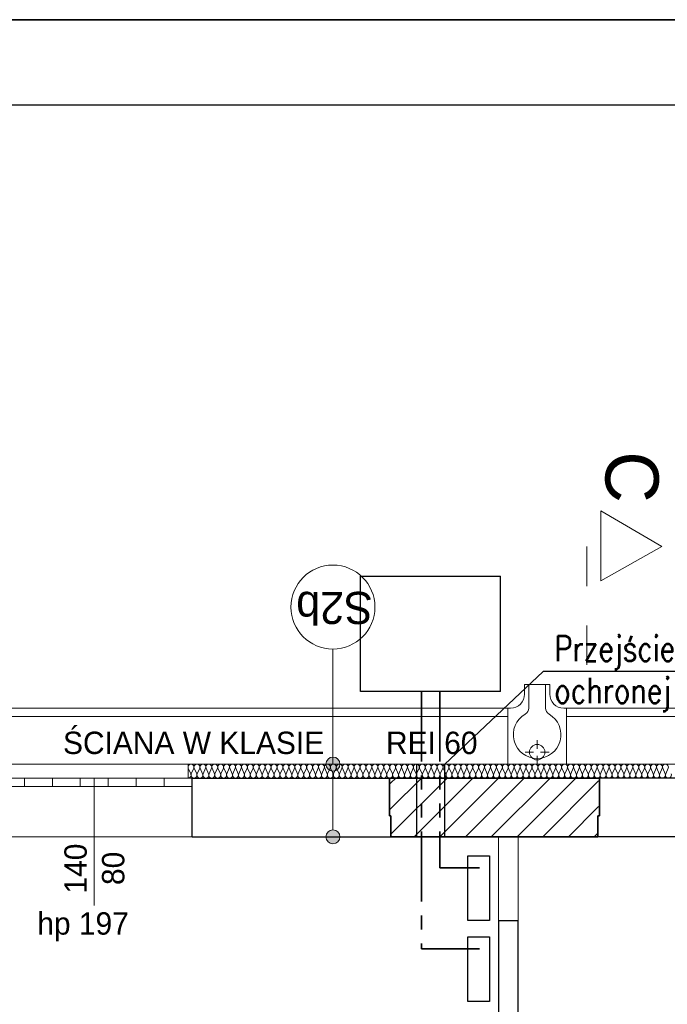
# Model space of a CAD drawing. Extents: x -515158 to -464725, y 20769 to 114053.
# Tile 14 of 69: x -506242 to -501613, y 43430 to 50469. Entities that reach past the tile are written whole.
import ezdxf

# ---------------------------------------------------------------- set-up
doc = ezdxf.new("R2010")
doc.units = 0
doc.header["$MEASUREMENT"] = 0
doc.linetypes.add('Dashed', pattern=[564.444447, 282.222223, -282.222223])
doc.linetypes.add('PHANTOM2', pattern=[1.25, 0.625, -0.125, 0.125, -0.125, 0.125, -0.125])
for name, color, linetype, lineweight in [('#CIEPŁO', 252, 'Continuous', 30), ('#podkład', 252, 'Continuous', 9), ('Arch ocieplenie_Nr_Pióra__44', 252, 'Continuous', 9), ('Arch okna_Nr_Pióra__9', 252, 'Continuous', 9), ('Arch opisy_Nr_Pióra__1', 252, 'Continuous', 25), ('Arch opisy_Nr_Pióra__21', 252, 'Continuous', 9), ('Arch teren_Nr_Pióra__5', 252, 'Continuous', 13), ('Arch teren_Nr_Pióra__9', 252, 'Continuous', 9), ('Arch wykończenie_Nr_Pióra__3', 252, 'Continuous', 18), ('Arch zmurowania_Nr_Pióra__21', 252, 'Continuous', 9), ('Arch zmurowania_Nr_Pióra__27', 252, 'Continuous', 35), ('INWENT DACH_Nr_Pióra__21', 252, 'Continuous', 9), ('INWENT OPISY_Nr_Pióra__21', 252, 'Continuous', 9), ('INWENT OPISY_Nr_Pióra__41', 252, 'Continuous', 15), ('INWENT WYMIARY_Nr_Pióra__21', 252, 'Continuous', 9), ('INWENT. OKNA_Nr_Pióra__21', 252, 'Continuous', 9), ('INWENT. OKNA_Nr_Pióra__5', 252, 'Continuous', 13), ('INWENT.ŚCIANY_Nr_Pióra__1', 252, 'Continuous', 25), ('INWENT.ŚCIANY_Nr_Pióra__21', 252, 'Continuous', 9)]:
    doc.layers.add(name, color=color, linetype=linetype, lineweight=lineweight)
doc.layers.add('#opisy', color=7, linetype='Continuous')
doc.layers.add('_TABELA', color=7, linetype='Continuous')
doc.styles.add('GENERATED_STYLE_1', font='txt')
doc.styles.add('GENERATED_STYLE_7', font='txt')
doc.styles.get("Standard").update_dxf_attribs({"font": 'txt', "bigfont": 'BIGFONT.SHX'})
pattern_1 = [(45, (0, 0), (-91.923878, 91.923878), [])]

# ---------------------------------------------------------------- blocks, each defined once
blk = doc.blocks.new('pompa c.')
at = {"lineweight": 30}
for p, q in [((-503805, 46490.6), (-502805, 46490.6)), ((-503805, 45665.6), (-503805, 46490.6)), ((-502805, 45665.6), (-503805, 45665.6))]:
    blk.add_line(p, q, dxfattribs=at)
blk.add_lwpolyline([(-502805, 45665.6), (-502805, 46490.6)], dxfattribs=at)
blk = doc.blocks.new('parter')
at = {"layer": 'Arch opisy_Nr_Pióra__21', "linetype": 'Continuous'}
for points in [[(-503952.7, 45147.6), (-503956.5, 45166.8), (-503967.4, 45183), (-503983.6, 45193.8), (-504002.7, 45197.6), (-504021.8, 45193.8), (-504038.1, 45183), (-504048.9, 45166.8), (-504052.7, 45147.6), (-504048.9, 45128.5), (-504038.1, 45112.3), (-504021.8, 45101.4), (-504002.7, 45097.6), (-503983.6, 45101.4), (-503967.4, 45112.3), (-503956.5, 45128.5)], [(-503952.7, 44627.6), (-503956.5, 44646.8), (-503967.4, 44663), (-503983.6, 44673.8), (-504002.7, 44677.6), (-504021.8, 44673.8), (-504038.1, 44663), (-504048.9, 44646.8), (-504052.7, 44627.6), (-504048.9, 44608.5), (-504038.1, 44592.3), (-504021.8, 44581.4), (-504002.7, 44577.6), (-503983.6, 44581.4), (-503967.4, 44592.3), (-503956.5, 44608.5)]]:
    blk.add_hatch(color=252, dxfattribs=at).paths.add_polyline_path(points, flags=0)
at = {"layer": 'Arch zmurowania_Nr_Pióra__21', "linetype": 'Continuous'}
h = blk.add_hatch(dxfattribs=at)
h.set_pattern_fill('Common_Brick', color=252, style=0, pattern_type=2)
h.set_pattern_definition(pattern_1)
h.paths.add_polyline_path([(-503598.3, 44777.6), (-503588.3, 44777.6), (-503588.3, 45047.6), (-503598.3, 45047.6)], flags=0)
h = blk.add_hatch(dxfattribs=at)
h.set_pattern_fill('Common_Brick', color=252, style=0, pattern_type=2)
h.set_pattern_definition(pattern_1)
h.paths.add_polyline_path([(-503588.3, 44627.6), (-502108.3, 44627.6), (-502108.3, 45047.6), (-503588.3, 45047.6)], flags=0)
h = blk.add_hatch(dxfattribs=at)
h.set_pattern_fill('Common_Brick', color=252, style=0, pattern_type=2)
h.set_pattern_definition(pattern_1)
h.paths.add_polyline_path([(-502108.3, 44777.6), (-502098.3, 44777.6), (-502098.3, 45047.6), (-502108.3, 45047.6)], flags=0)
at = {"color": 252}
blk.add_line((-506408.3, 44627.6), (-502818.3, 44627.6), dxfattribs=at)
at = {"layer": 'Arch ocieplenie_Nr_Pióra__44', "color": 252, "linetype": 'Continuous'}
for p, q in [((-505036.5, 45117.8), (-505018.9, 45077.4)), ((-505015.4, 45077.4), (-504997.7, 45117.8)), ((-504994.2, 45117.8), (-504976.5, 45077.4)), ((-504973, 45077.4), (-504955.3, 45117.8)), ((-504951.8, 45117.8), (-504934.1, 45077.4)), ((-504930.6, 45077.4), (-504913, 45117.8)), ((-504909.4, 45117.8), (-504891.8, 45077.4)), ((-504888.2, 45077.4), (-504870.6, 45117.8)), ((-504867, 45117.8), (-504849.4, 45077.4)), ((-504845.8, 45077.4), (-504828.2, 45117.8)), ((-504824.6, 45117.8), (-504807, 45077.4)), ((-504803.4, 45077.4), (-504785.8, 45117.8)), ((-504782.2, 45117.8), (-504764.6, 45077.4)), ((-504761, 45077.4), (-504743.4, 45117.8)), ((-504739.8, 45117.8), (-504722.2, 45077.4)), ((-504718.7, 45077.4), (-504701, 45117.8)), ((-504697.5, 45117.8), (-504679.8, 45077.4)), ((-504676.3, 45077.4), (-504658.6, 45117.8)), ((-504655.1, 45117.8), (-504637.4, 45077.4)), ((-504633.9, 45077.4), (-504616.3, 45117.8)), ((-504612.7, 45117.8), (-504595.1, 45077.4)), ((-504591.5, 45077.4), (-504573.9, 45117.8)), ((-504570.3, 45117.8), (-504552.7, 45077.4)), ((-504549.1, 45077.4), (-504531.5, 45117.8)), ((-504527.9, 45117.8), (-504510.3, 45077.4)), ((-504506.7, 45077.4), (-504489.1, 45117.8)), ((-504485.5, 45117.8), (-504467.9, 45077.4)), ((-504464.3, 45077.4), (-504446.7, 45117.8)), ((-504443.2, 45117.8), (-504425.5, 45077.4)), ((-504422, 45077.4), (-504404.3, 45117.8)), ((-504400.8, 45117.8), (-504383.1, 45077.4)), ((-504379.6, 45077.4), (-504361.9, 45117.8)), ((-504358.4, 45117.8), (-504340.7, 45077.4)), ((-504337.2, 45077.4), (-504319.6, 45117.8)), ((-504316, 45117.8), (-504298.4, 45077.4)), ((-504294.8, 45077.4), (-504277.2, 45117.8)), ((-504273.6, 45117.8), (-504256, 45077.4)), ((-504252.4, 45077.4), (-504234.8, 45117.8)), ((-504231.2, 45117.8), (-504213.6, 45077.4)), ((-504210, 45077.4), (-504192.4, 45117.8)), ((-504188.8, 45117.8), (-504171.2, 45077.4)), ((-504167.6, 45077.4), (-504150, 45117.8)), ((-504146.5, 45117.8), (-504128.8, 45077.4)), ((-504125.3, 45077.4), (-504107.6, 45117.8)), ((-504104.1, 45117.8), (-504086.4, 45077.4)), ((-504082.9, 45077.4), (-504065.2, 45117.8)), ((-504061.7, 45117.8), (-504044.1, 45077.4)), ((-504040.5, 45077.4), (-504022.9, 45117.8)), ((-504019.3, 45117.8), (-504001.7, 45077.4)), ((-503998.1, 45077.4), (-503980.5, 45117.8)), ((-503976.9, 45117.8), (-503959.3, 45077.4)), ((-503955.7, 45077.4), (-503938.1, 45117.8)), ((-503934.5, 45117.8), (-503916.9, 45077.4)), ((-503913.3, 45077.4), (-503895.7, 45117.8)), ((-503892.1, 45117.8), (-503874.5, 45077.4)), ((-503870.9, 45077.4), (-503853.3, 45117.8)), ((-503849.8, 45117.8), (-503832.1, 45077.4)), ((-503828.6, 45077.4), (-503810.9, 45117.8)), ((-503807.4, 45117.8), (-503789.7, 45077.4)), ((-503786.2, 45077.4), (-503768.5, 45117.8)), ((-503765, 45117.8), (-503747.4, 45077.4)), ((-503743.8, 45077.4), (-503726.2, 45117.8)), ((-503722.6, 45117.8), (-503705, 45077.4)), ((-503701.4, 45077.4), (-503683.8, 45117.8)), ((-503680.2, 45117.8), (-503662.6, 45077.4)), ((-503659, 45077.4), (-503641.4, 45117.8)), ((-503637.8, 45117.8), (-503620.2, 45077.4)), ((-503616.6, 45077.4), (-503599, 45117.8)), ((-503595.4, 45117.8), (-503577.8, 45077.4)), ((-503574.3, 45077.4), (-503556.6, 45117.8)), ((-503553.1, 45117.8), (-503535.4, 45077.4)), ((-503531.9, 45077.4), (-503514.2, 45117.8)), ((-503510.7, 45117.8), (-503493, 45077.4)), ((-503489.5, 45077.4), (-503471.8, 45117.8)), ((-503468.3, 45117.8), (-503450.7, 45077.4)), ((-503447.1, 45077.4), (-503429.5, 45117.8)), ((-503425.9, 45117.8), (-503408.3, 45077.4)), ((-503404.7, 45077.4), (-503387.1, 45117.8)), ((-503383.5, 45117.8), (-503365.9, 45077.4)), ((-503362.3, 45077.4), (-503344.7, 45117.8)), ((-503341.1, 45117.8), (-503323.5, 45077.4)), ((-503319.9, 45077.4), (-503302.3, 45117.8)), ((-503298.7, 45117.8), (-503281.1, 45077.4)), ((-503277.6, 45077.4), (-503259.9, 45117.8)), ((-503256.4, 45117.8), (-503238.7, 45077.4)), ((-503235.2, 45077.4), (-503217.5, 45117.8)), ((-503214, 45117.8), (-503196.3, 45077.4)), ((-503192.8, 45077.4), (-503175.2, 45117.8)), ((-503171.6, 45117.8), (-503154, 45077.4)), ((-503150.4, 45077.4), (-503132.8, 45117.8)), ((-503129.2, 45117.8), (-503111.6, 45077.4)), ((-503108, 45077.4), (-503090.4, 45117.8)), ((-503086.8, 45117.8), (-503069.2, 45077.4)), ((-503065.6, 45077.4), (-503048, 45117.8)), ((-503044.4, 45117.8), (-503026.8, 45077.4)), ((-503023.2, 45077.4), (-503005.6, 45117.8)), ((-503002, 45117.8), (-502984.4, 45077.4)), ((-502980.9, 45077.4), (-502963.2, 45117.8)), ((-502959.7, 45117.8), (-502942, 45077.4)), ((-502938.5, 45077.4), (-502920.8, 45117.8)), ((-502917.3, 45117.8), (-502899.6, 45077.4)), ((-502896.1, 45077.4), (-502878.5, 45117.8)), ((-502874.9, 45117.8), (-502857.3, 45077.4)), ((-502853.7, 45077.4), (-502836.1, 45117.8)), ((-502832.5, 45117.8), (-502814.9, 45077.4)), ((-502811.3, 45077.4), (-502793.7, 45117.8)), ((-502790.1, 45117.8), (-502772.5, 45077.4)), ((-502768.9, 45077.4), (-502751.3, 45117.8)), ((-502747.7, 45117.8), (-502730.1, 45077.4)), ((-502726.5, 45077.4), (-502708.9, 45117.8)), ((-502705.4, 45117.8), (-502687.7, 45077.4)), ((-502684.2, 45077.4), (-502666.5, 45117.8)), ((-502663, 45117.8), (-502645.3, 45077.4)), ((-502641.8, 45077.4), (-502624.1, 45117.8)), ((-502620.6, 45117.8), (-502602.9, 45077.4)), ((-502599.4, 45077.4), (-502581.8, 45117.8)), ((-502578.2, 45117.8), (-502560.6, 45077.4)), ((-502557, 45077.4), (-502539.4, 45117.8)), ((-502535.8, 45117.8), (-502518.2, 45077.4)), ((-502514.6, 45077.4), (-502497, 45117.8)), ((-502493.4, 45117.8), (-502475.8, 45077.4)), ((-502472.2, 45077.4), (-502454.6, 45117.8)), ((-502451, 45117.8), (-502433.4, 45077.4)), ((-502429.8, 45077.4), (-502412.2, 45117.8)), ((-502408.7, 45117.8), (-502391, 45077.4)), ((-502387.5, 45077.4), (-502369.8, 45117.8)), ((-502366.3, 45117.8), (-502348.6, 45077.4)), ((-502345.1, 45077.4), (-502327.4, 45117.8)), ((-502323.9, 45117.8), (-502306.3, 45077.4)), ((-502302.7, 45077.4), (-502285.1, 45117.8)), ((-502281.5, 45117.8), (-502263.9, 45077.4)), ((-502260.3, 45077.4), (-502242.7, 45117.8)), ((-502239.1, 45117.8), (-502221.5, 45077.4)), ((-502217.9, 45077.4), (-502200.3, 45117.8)), ((-502196.7, 45117.8), (-502179.1, 45077.4)), ((-502175.5, 45077.4), (-502157.9, 45117.8)), ((-502154.3, 45117.8), (-502136.7, 45077.4)), ((-502133.2, 45077.4), (-502115.5, 45117.8)), ((-502112, 45117.8), (-502094.3, 45077.4)), ((-502090.8, 45077.4), (-502073.1, 45117.8)), ((-502069.6, 45117.8), (-502051.9, 45077.4)), ((-502048.4, 45077.4), (-502030.7, 45117.8)), ((-502027.2, 45117.8), (-502009.6, 45077.4)), ((-502006, 45077.4), (-501988.4, 45117.8)), ((-501984.8, 45117.8), (-501967.2, 45077.4)), ((-501963.6, 45077.4), (-501946, 45117.8)), ((-501942.4, 45117.8), (-501924.8, 45077.4)), ((-501921.2, 45077.4), (-501903.6, 45117.8)), ((-501900, 45117.8), (-501882.4, 45077.4)), ((-501878.8, 45077.4), (-501861.2, 45117.8)), ((-501857.6, 45117.8), (-501840, 45077.4)), ((-501836.5, 45077.4), (-501818.8, 45117.8)), ((-501815.3, 45117.8), (-501797.6, 45077.4)), ((-501794.1, 45077.4), (-501776.4, 45117.8)), ((-501772.9, 45117.8), (-501755.2, 45077.4)), ((-501751.7, 45077.4), (-501734.1, 45117.8)), ((-501730.5, 45117.8), (-501712.9, 45077.4)), ((-501709.3, 45077.4), (-501691.7, 45117.8)), ((-501688.1, 45117.8), (-501670.5, 45077.4)), ((-501666.9, 45077.4), (-501649.3, 45117.8)), ((-501645.7, 45117.8), (-501628.1, 45077.4)), ((-501624.5, 45077.4), (-501606.9, 45117.8))]:
    blk.add_line(p, q, dxfattribs=at)
for centre, start_param, end_param in [((-505017.1, 45126.4), 4.299595, 8.266775), ((-504974.7, 45126.4), 4.299595, 8.266775), ((-504932.4, 45126.4), 4.299595, 8.266775), ((-504890, 45126.4), 4.299595, 8.266775), ((-504847.6, 45126.4), 4.299595, 8.266775), ((-504805.2, 45126.4), 4.299595, 8.266775), ((-504762.8, 45126.4), 4.299595, 8.266775), ((-504720.4, 45126.4), 4.299595, 8.266775), ((-504678.1, 45126.4), 4.299595, 8.266775), ((-504635.7, 45126.4), 4.299595, 8.266775), ((-504593.3, 45126.4), 4.299595, 8.266775), ((-504550.9, 45126.4), 4.299595, 8.266775), ((-504508.5, 45126.4), 4.299595, 8.266775), ((-504466.1, 45126.4), 4.299595, 8.266775), ((-504423.7, 45126.4), 4.299595, 8.266775), ((-504381.4, 45126.4), 4.299595, 8.266775), ((-504339, 45126.4), 4.299595, 8.266775), ((-504296.6, 45126.4), 4.299595, 8.266775), ((-504254.2, 45126.4), 4.299595, 8.266775), ((-504211.8, 45126.4), 4.299595, 8.266775), ((-504169.4, 45126.4), 4.299595, 8.266775), ((-504127, 45126.4), 4.299595, 8.266775), ((-504084.7, 45126.4), 4.299595, 8.266775), ((-504042.3, 45126.4), 4.299595, 8.266775), ((-503999.9, 45126.4), 4.299595, 8.266775), ((-503957.5, 45126.4), 4.299595, 8.266775), ((-503915.1, 45126.4), 4.299595, 8.266775), ((-503872.7, 45126.4), 4.299595, 8.266775), ((-503830.3, 45126.4), 4.299595, 8.266775), ((-503788, 45126.4), 4.299595, 8.266775), ((-503745.6, 45126.4), 4.299595, 8.266775), ((-503703.2, 45126.4), 4.299595, 8.266775), ((-503660.8, 45126.4), 4.299595, 8.266775), ((-503618.4, 45126.4), 4.299595, 8.266775), ((-503576, 45126.4), 4.299595, 8.266775), ((-503533.6, 45126.4), 4.299595, 8.266775), ((-503491.3, 45126.4), 4.299595, 8.266775), ((-503448.9, 45126.4), 4.299595, 8.266775), ((-503406.5, 45126.4), 4.299595, 8.266775), ((-503364.1, 45126.4), 4.299595, 8.266775), ((-503321.7, 45126.4), 4.299595, 8.266775), ((-503279.3, 45126.4), 4.299595, 8.266775), ((-503236.9, 45126.4), 4.299595, 8.266775), ((-503194.6, 45126.4), 4.299595, 8.266775), ((-503152.2, 45126.4), 4.299595, 8.266775), ((-503109.8, 45126.4), 4.299595, 8.266775), ((-503067.4, 45126.4), 4.299595, 8.266775), ((-503025, 45126.4), 4.299595, 8.266775), ((-502982.6, 45126.4), 4.299595, 8.266775), ((-502940.3, 45126.4), 4.299595, 8.266775), ((-502897.9, 45126.4), 4.299595, 8.266775), ((-502855.5, 45126.4), 4.299595, 8.266775), ((-502813.1, 45126.4), 4.299595, 8.266775), ((-502770.7, 45126.4), 4.299595, 8.266775), ((-502728.3, 45126.4), 4.299595, 8.266775), ((-502685.9, 45126.4), 4.299595, 8.266775), ((-502643.6, 45126.4), 4.299595, 8.266775), ((-502601.2, 45126.4), 4.299595, 8.266775), ((-502558.8, 45126.4), 4.299595, 8.266775), ((-502516.4, 45126.4), 4.299595, 8.266775), ((-502474, 45126.4), 4.299595, 8.266775), ((-502431.6, 45126.4), 4.299595, 8.266775), ((-502389.2, 45126.4), 4.299595, 8.266775), ((-502346.9, 45126.4), 4.299595, 8.266775), ((-502304.5, 45126.4), 4.299595, 8.266775), ((-502262.1, 45126.4), 4.299595, 8.266775), ((-502219.7, 45126.4), 4.299595, 8.266775), ((-502177.3, 45126.4), 4.299595, 8.266775), ((-502134.9, 45126.4), 4.299595, 8.266775), ((-502092.5, 45126.4), 4.299595, 8.266775), ((-502050.2, 45126.4), 4.299595, 8.266775), ((-502007.8, 45126.4), 4.299595, 8.266775), ((-501965.4, 45126.4), 4.299595, 8.266775), ((-501923, 45126.4), 4.299595, 8.266775), ((-501880.6, 45126.4), 4.299595, 8.266775), ((-501838.2, 45126.4), 4.299595, 8.266775), ((-501795.8, 45126.4), 4.299595, 8.266775), ((-501753.5, 45126.4), 4.299595, 8.266775), ((-501711.1, 45126.4), 4.299595, 8.266775), ((-501668.7, 45126.4), 4.299595, 8.266775), ((-501626.3, 45126.4), 4.299595, 8.266775), ((-505038.3, 45068.9), 3.141593, 5.125182), ((-504995.9, 45068.9), 1.158004, 5.125183), ((-504953.6, 45068.9), 1.158004, 5.125183), ((-504911.2, 45068.9), 1.158004, 5.125183), ((-504868.8, 45068.9), 1.158004, 5.125183), ((-504826.4, 45068.9), 1.158004, 5.125183), ((-504784, 45068.9), 1.158004, 5.125183), ((-504741.6, 45068.9), 1.158004, 5.125183), ((-504699.2, 45068.9), 1.158004, 5.125183), ((-504656.9, 45068.9), 1.158004, 5.125183), ((-504614.5, 45068.9), 1.158004, 5.125183), ((-504572.1, 45068.9), 1.158004, 5.125183), ((-504529.7, 45068.9), 1.158004, 5.125183), ((-504487.3, 45068.9), 1.158004, 5.125183), ((-504444.9, 45068.9), 1.158004, 5.125183), ((-504402.5, 45068.9), 1.158004, 5.125183), ((-504360.2, 45068.9), 1.158004, 5.125183), ((-504317.8, 45068.9), 1.158004, 5.125183), ((-504275.4, 45068.9), 1.158004, 5.125183), ((-504233, 45068.9), 1.158004, 5.125183), ((-504190.6, 45068.9), 1.158004, 5.125183), ((-504148.2, 45068.9), 1.158004, 5.125183), ((-504105.8, 45068.9), 1.158004, 5.125183), ((-504063.5, 45068.9), 1.158004, 5.125183), ((-504021.1, 45068.9), 1.158004, 5.125183), ((-503978.7, 45068.9), 1.158004, 5.125183), ((-503936.3, 45068.9), 1.158004, 5.125183), ((-503893.9, 45068.9), 1.158004, 5.125183), ((-503851.5, 45068.9), 1.158004, 5.125183), ((-503809.2, 45068.9), 1.158004, 5.125183), ((-503766.8, 45068.9), 1.158004, 5.125183), ((-503724.4, 45068.9), 1.158004, 5.125183), ((-503682, 45068.9), 1.158004, 5.125183), ((-503639.6, 45068.9), 1.158004, 5.125183), ((-503597.2, 45068.9), 1.158004, 5.125183), ((-503554.8, 45068.9), 1.158004, 5.125183), ((-503512.5, 45068.9), 1.158004, 5.125183), ((-503470.1, 45068.9), 1.158004, 5.125183), ((-503427.7, 45068.9), 1.158004, 5.125183), ((-503385.3, 45068.9), 1.158004, 5.125183), ((-503342.9, 45068.9), 1.158004, 5.125183), ((-503300.5, 45068.9), 1.158004, 5.125183), ((-503258.1, 45068.9), 1.158004, 5.125183), ((-503215.8, 45068.9), 1.158004, 5.125183), ((-503173.4, 45068.9), 1.158004, 5.125183), ((-503131, 45068.9), 1.158004, 5.125183), ((-503088.6, 45068.9), 1.158004, 5.125183), ((-503046.2, 45068.9), 1.158004, 5.125183), ((-503003.8, 45068.9), 1.158004, 5.125183), ((-502961.4, 45068.9), 1.158004, 5.125183), ((-502919.1, 45068.9), 1.158004, 5.125183), ((-502876.7, 45068.9), 1.158004, 5.125183), ((-502834.3, 45068.9), 1.158004, 5.125183), ((-502791.9, 45068.9), 1.158004, 5.125183), ((-502749.5, 45068.9), 1.158004, 5.125183), ((-502707.1, 45068.9), 1.158004, 5.125183), ((-502664.7, 45068.9), 1.158004, 5.125183), ((-502622.4, 45068.9), 1.158004, 5.125183), ((-502580, 45068.9), 1.158004, 5.125183), ((-502537.6, 45068.9), 1.158004, 5.125183), ((-502495.2, 45068.9), 1.158004, 5.125183), ((-502452.8, 45068.9), 1.158004, 5.125183), ((-502410.4, 45068.9), 1.158004, 5.125183), ((-502368.1, 45068.9), 1.158004, 5.125183), ((-502325.7, 45068.9), 1.158004, 5.125183), ((-502283.3, 45068.9), 1.158004, 5.125183), ((-502240.9, 45068.9), 1.158004, 5.125183), ((-502198.5, 45068.9), 1.158004, 5.125183), ((-502156.1, 45068.9), 1.158004, 5.125183), ((-502113.7, 45068.9), 1.158004, 5.125183), ((-502071.4, 45068.9), 1.158004, 5.125183), ((-502029, 45068.9), 1.158004, 5.125183), ((-501986.6, 45068.9), 1.158004, 5.125183), ((-501944.2, 45068.9), 1.158004, 5.125183), ((-501901.8, 45068.9), 1.158004, 5.125183), ((-501859.4, 45068.9), 1.158004, 5.125183), ((-501817, 45068.9), 1.158004, 5.125183), ((-501774.7, 45068.9), 1.158004, 5.125183), ((-501732.3, 45068.9), 1.158004, 5.125183), ((-501689.9, 45068.9), 1.158004, 5.125183), ((-501647.5, 45068.9), 1.158004, 5.125183), ((-501605.1, 45068.9), 1.158004, 5.125183)]:
    blk.add_ellipse(centre, major_axis=(0, 21.3), ratio=0.996467, start_param=start_param, end_param=end_param, dxfattribs=at)
at = {"layer": 'Arch okna_Nr_Pióra__9', "color": 252, "linetype": 'Continuous'}
for p, q in [((-506408.3, 45047.6), (-505008.3, 45047.6)), ((-506208.3, 44987.6), (-506208.3, 45047.6)), ((-506008.3, 44987.6), (-506008.3, 45047.6)), ((-505808.3, 44987.6), (-505808.3, 45047.6)), ((-505608.3, 44987.6), (-505608.3, 45047.6)), ((-505408.3, 44987.6), (-505408.3, 45047.6)), ((-505208.3, 44987.6), (-505208.3, 45047.6)), ((-505008.3, 44987.6), (-505008.3, 45047.6)), ((-506408.3, 44987.6), (-505008.3, 44987.6))]:
    blk.add_line(p, q, dxfattribs=at)
at = {"layer": 'Arch opisy_Nr_Pióra__21', "color": 252, "linetype": 'Continuous'}
for p, q in [((-504002.7, 45147.6), (-504002.7, 45970.2)), ((-504002.7, 44677.6), (-504002.7, 45097.6))]:
    blk.add_line(p, q, dxfattribs=at)
for centre, radius in [((-504002.7, 46270.2), 300), ((-504002.7, 45147.6), 50), ((-504002.7, 44627.6), 50)]:
    blk.add_circle(centre, radius, dxfattribs=at)
at = {"layer": 'Arch teren_Nr_Pióra__5', "color": 252, "linetype": 'Continuous'}
for p, q in [((-509433.3, 45547.6), (-502753.3, 45547.6)), ((-502333.3, 45547.6), (-498548.3, 45547.6)), ((-509433.3, 45487.6), (-502753.3, 45487.6)), ((-502333.3, 45487.6), (-498488.3, 45487.6))]:
    blk.add_line(p, q, dxfattribs=at)
at = {"layer": 'Arch teren_Nr_Pióra__9', "color": 252, "linetype": 'Continuous'}
for p, q in [((-502633.3, 45647.6), (-502633.3, 45717.6)), ((-502633.3, 45717.6), (-502453.3, 45717.6)), ((-502603.3, 45548.2), (-502603.3, 45717.6)), ((-502483.3, 45548.2), (-502483.3, 45717.6)), ((-502453.3, 45647.6), (-502453.3, 45717.6)), ((-502753.3, 45547.6), (-502733.3, 45547.6)), ((-502753.3, 45147.6), (-502753.3, 45547.6)), ((-502353.3, 45547.6), (-502333.3, 45547.6)), ((-502333.3, 45147.6), (-502333.3, 45547.6)), ((-502753.3, 45147.6), (-502333.3, 45147.6))]:
    blk.add_line(p, q, dxfattribs=at)
for centre, radius, start, end in [((-502733.3, 45647.6), 100, 270, 0), ((-502353.3, 45647.6), 100, 180, 270), ((-502653.3, 45548.2), 50, 300, 0), ((-502433.3, 45548.2), 50, 180, 240), ((-502543.3, 45357.6), 170, 120, 60)]:
    blk.add_arc(centre, radius, start, end, dxfattribs=at)
at = {"layer": 'Arch wykończenie_Nr_Pióra__3', "color": 252, "linetype": 'Continuous'}
for p in [(-505038.3, 45047.6), (-500418.3, 45147.6)]:
    blk.add_line(p, (-505038.3, 45147.6), dxfattribs=at)
at = {"layer": 'Arch zmurowania_Nr_Pióra__27', "color": 252, "linetype": 'Continuous'}
for p, q in [((-503598.3, 45047.6), (-503598.3, 44777.6)), ((-503588.3, 45047.6), (-503598.3, 45047.6)), ((-502108.3, 45047.6), (-503588.3, 45047.6)), ((-502098.3, 45047.6), (-502108.3, 45047.6)), ((-502098.3, 44777.6), (-502098.3, 45047.6)), ((-503598.3, 44777.6), (-503588.3, 44777.6)), ((-503588.3, 44777.6), (-503588.3, 44627.6)), ((-502108.3, 44627.6), (-502108.3, 44777.6)), ((-502108.3, 44777.6), (-502098.3, 44777.6)), ((-503588.3, 44627.6), (-502108.3, 44627.6))]:
    blk.add_line(p, q, dxfattribs=at)
at = {"layer": 'INWENT DACH_Nr_Pióra__21', "color": 252, "linetype": 'Continuous'}
for p, q in [((-502543.3, 45257.6), (-502543.3, 45317.6)), ((-502568.3, 45232.6), (-502628.3, 45232.6)), ((-502543.3, 45207.6), (-502543.3, 45147.6)), ((-502518.3, 45232.6), (-502458.3, 45232.6))]:
    blk.add_line(p, q, dxfattribs=at)
blk.add_circle((-502543.3, 45232.6), 55, dxfattribs=at)
at = {"layer": 'INWENT OPISY_Nr_Pióra__41', "color": 252, "linetype": 'Continuous'}
for p, q in [((-501652.1, 46702.6), (-502088.3, 46958.3)), ((-502088.3, 46458.3), (-502088.3, 46958.3)), ((-502088.3, 46458.3), (-501652.1, 46702.6))]:
    blk.add_line(p, q, dxfattribs=at)
at = {"layer": 'INWENT OPISY_Nr_Pióra__41', "color": 252, "linetype": 'Dashed'}
blk.add_line((-502188.3, 46702.6), (-502188.3, 45602.6), dxfattribs=at)
at = {"layer": 'INWENT. OKNA_Nr_Pióra__5', "color": 252, "linetype": 'Continuous'}
blk.add_line((-505708.3, 45047.6), (-505708.3, 44137.6), dxfattribs=at)
at = {"layer": 'INWENT.ŚCIANY_Nr_Pióra__1', "color": 252, "linetype": 'Continuous'}
for p, q in [((-505008.3, 44777.6), (-505008.3, 45047.6)), ((-505008.3, 45047.6), (-503598.3, 45047.6)), ((-503598.3, 44777.6), (-503598.3, 45047.6)), ((-500538.3, 45047.6), (-502098.3, 45047.6)), ((-502098.3, 44777.6), (-502098.3, 45047.6)), ((-505008.3, 44627.6), (-505008.3, 44777.6)), ((-503598.3, 44777.6), (-503588.3, 44777.6)), ((-503588.3, 44627.6), (-503588.3, 44777.6)), ((-502108.3, 44777.6), (-502098.3, 44777.6)), ((-502108.3, 44627.6), (-502108.3, 44777.6)), ((-505008.3, 44627.6), (-503588.3, 44627.6)), ((-500518.3, 44627.6), (-502108.3, 44627.6)), ((-502818.3, 44027.6), (-502818.3, 41807.6)), ((-502678.3, 44027.6), (-502818.3, 44027.6)), ((-502678.3, 41807.6), (-502678.3, 44027.6))]:
    blk.add_line(p, q, dxfattribs=at)
at = {"layer": 'INWENT.ŚCIANY_Nr_Pióra__21', "color": 252, "linetype": 'Continuous'}
for p, q in [((-506378.3, 45147.6), (-505038.3, 45147.6)), ((-503598.3, 45047.6), (-502098.3, 45047.6)), ((-506478.3, 44627.6), (-504998.3, 44627.6)), ((-503588.3, 44627.6), (-502818.3, 44627.6)), ((-502818.3, 44627.6), (-503588.3, 44627.6)), ((-502818.3, 44627.6), (-502818.3, 44027.6)), ((-502678.3, 44627.6), (-502108.3, 44627.6)), ((-502108.3, 44627.6), (-502678.3, 44627.6)), ((-502678.3, 44027.6), (-502678.3, 44627.6))]:
    blk.add_line(p, q, dxfattribs=at)
at = {"layer": 'Arch opisy_Nr_Pióra__1', "color": 252, "linetype": 'Continuous', "style": 'GENERATED_STYLE_7'}
blk.add_text('S2b', height=230, rotation=180, dxfattribs=at).set_placement((-503718, 46378.8))
at = {"layer": 'INWENT OPISY_Nr_Pióra__21', "color": 252, "linetype": 'Continuous', "style": 'GENERATED_STYLE_7'}
blk.add_text('C', height=380, rotation=270, dxfattribs=at).set_placement((-502054.8, 47382.7))
at = {"layer": 'INWENT WYMIARY_Nr_Pióra__21', "color": 252, "linetype": 'Continuous', "style": 'GENERATED_STYLE_1'}
for s, p in [('ŚCIANA W KLASIE', (-505932.1, 45219.4)), ('REI 60', (-503623.5, 45219.4))]:
    blk.add_text(s, height=160, dxfattribs=at).set_placement(p)
at = {"layer": 'INWENT. OKNA_Nr_Pióra__21', "color": 252, "linetype": 'Continuous', "style": 'GENERATED_STYLE_7'}
for s, p in [('140', (-505762.5, 44222.2)), ('80', (-505493.7, 44283.1))]:
    blk.add_text(s, height=160, rotation=90, dxfattribs=at).set_placement(p)
blk.add_text('hp 197', height=160, dxfattribs=at).set_placement((-506115.9, 43928.3))

msp = doc.modelspace()

# ---------------------------------------------------------------- linework, layer by layer
at = {"layer": '#CIEPŁO', "color": 202, "linetype": 'PHANTOM2', "lineweight": 35, "ltscale": 800}
for p, q in [((-503368.7, 45665.6), (-503368.7, 43827.4)), ((-503238.7, 45665.6), (-503238.7, 44406.9)), ((-502954.3, 44406.9), (-503238.7, 44406.9)), ((-502954.3, 43827.4), (-503368.7, 43827.4))]:
    msp.add_line(p, q, dxfattribs=at)
at = {"layer": '#opisy', "linetype": 'ByBlock', "lineweight": -2}
msp.add_line((-500078.8, 45809.9), (-502500.9, 45809.9), dxfattribs=at)
msp.add_line((-500078.8, 45809.9), (-502500.9, 45809.9), dxfattribs=at)
msp.add_line((-503205.3, 45144.7), (-502500.9, 45809.9))
at = {"lineweight": 30}
for points in [[(-503405.3, 45147.6), (-503405.2, 44627.6)], [(-503205.3, 45144.7), (-503205.2, 44627.6)]]:
    msp.add_lwpolyline(points, dxfattribs=at)
for points in [[(-503038.8, 44491.4), (-502884.2, 44491.4), (-502884.2, 44030.4), (-503038.8, 44030.4)], [(-503038.8, 43911.9), (-502884.2, 43911.9), (-502884.2, 43450.8), (-503038.8, 43450.8)]]:
    msp.add_lwpolyline(points, close=True)
at = {"layer": '_TABELA', "color": 7}
msp.add_lwpolyline([(-512477.4, 50468.9), (-470477.4, 50468.9), (-512477.4, 50468.9), (-512477.4, 20768.9), (-470477.4, 20768.9), (-470477.4, 50468.9)], dxfattribs=at)
msp.add_lwpolyline([(-471077.4, 49858.9), (-509977.4, 49858.9), (-509977.4, 21378.9), (-471077.4, 21378.9)], close=True, dxfattribs=at)

# ---------------------------------------------------------------- block references
at = {"layer": '#podkład'}
msp.add_blockref('parter', (0, 0), dxfattribs=at)
msp.add_blockref('pompa c.', (0, 0))

# ---------------------------------------------------------------- texts
at = {"layer": '#opisy', "linetype": 'Continuous', "width": 0.8}
for s, p in [('Przejście w rurze', (-502420.1, 45883.7)), ('ochronej', (-502420.1, 45583.7))]:
    msp.add_text(s, height=180, dxfattribs=at).set_placement(p)

doc.saveas('drawing.dxf')
